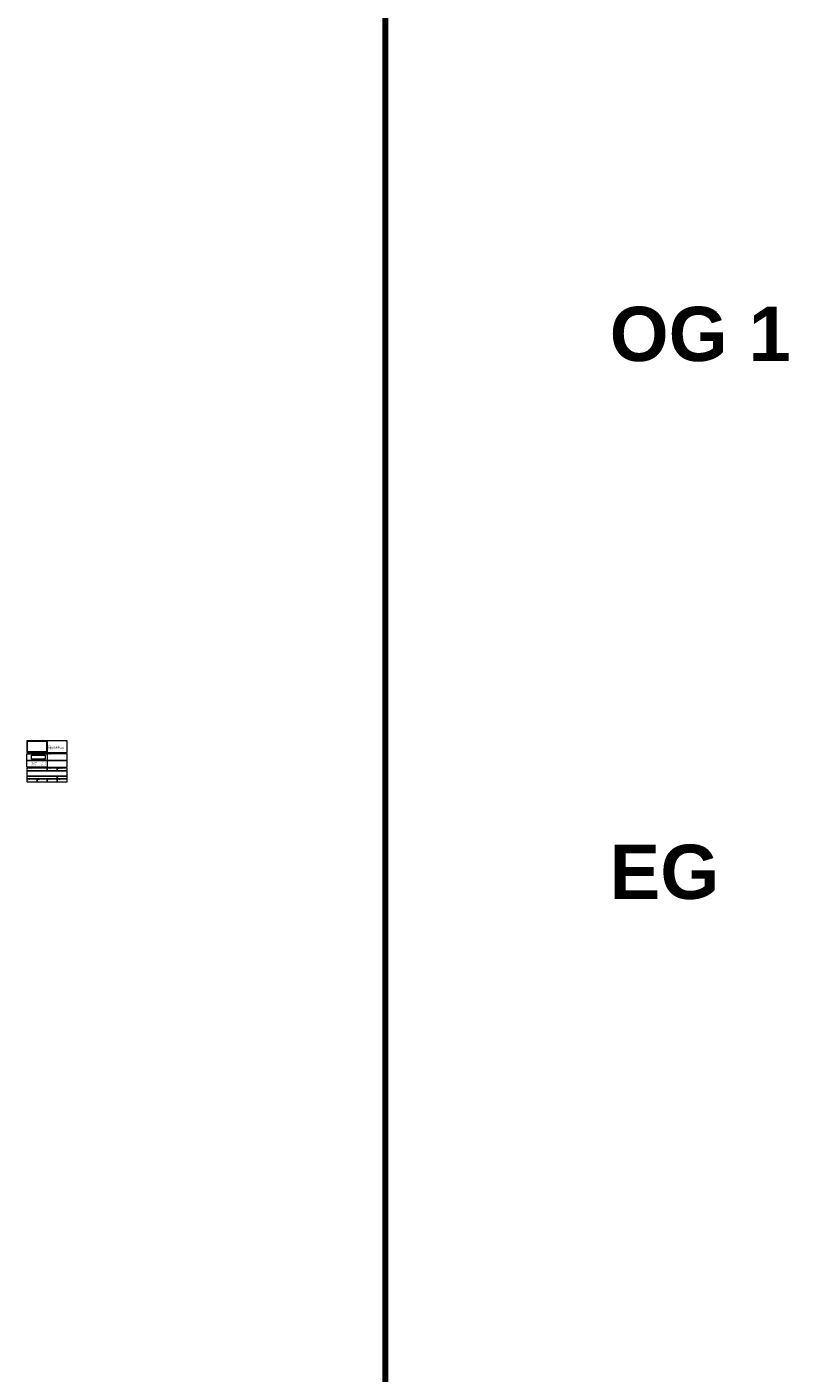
# Model space of a CAD drawing. Header units: metres. Extents: x 0.4 to 30.1, y -10.7 to 8.6.
# Tile 7 of 256: x 0.4 to 3.9, y -3 to 3. Entities that reach past the tile are written whole.
import ezdxf

# ---------------------------------------------------------------- set-up
doc = ezdxf.new("R2010")
doc.units = ezdxf.units.M
doc.header["$XCLIPFRAME"] = 0
for name, color, linetype, lineweight in [('_Bodenaufbauten 20230510 (2D)', 7, 'Continuous', 9), ('_Plankopf (3D)', 7, 'Continuous', 9), ('Bemaßung-Bemaßung', 7, 'Continuous', 9), ('Keine', 7, 'Continuous', 9)]:
    doc.layers.add(name, color=color, linetype=linetype, lineweight=lineweight)
doc.layers.add('DIN 277-Nettoraumfläche-Nutzflächen', color=7, linetype='Continuous', lineweight=5, true_color=0xd9d9d9)
doc.styles.add('Arial', font='arial.ttf')
doc.styles.add('Arial (bold)', font='arialbd.ttf')
doc.styles.add('Arial Narrow', font='ARIALN.TTF')
picture_1 = doc.add_image_def('image1.png', size_in_pixel=(1587, 454))
picture_2 = doc.add_image_def('image2.jpg', size_in_pixel=(1200, 801))

# ---------------------------------------------------------------- blocks, each defined once
blk = doc.blocks.new('Group-100')
at = {"layer": 'Keine', "transparency": 33554687, "line_spacing_factor": 0.969122, "style": 'Arial'}
for s, insert, char_height, attachment_point in [('AV1  ARCHITEKTEN  GmbH', (0.4209, -0.3003), 0.003531, 7), ('www.av1architekten.de', (0.4209, -0.3099), 0.001765, 1), ('67655 Kaiserslautern', (0.4209, -0.3071), 0.001765, 1), ('Kanalstr. 75', (0.4209, -0.3042), 0.001765, 1), ('kh-l.coesfeld@av1architekten.de', (0.4848, -0.3099), 0.001765, 3), ('F  0631-341 099-69', (0.4848, -0.3071), 0.001765, 3), ('T  0631-341 099-0', (0.4848, -0.3042), 0.001765, 3)]:
    blk.add_mtext(s, dxfattribs=dict(at, insert=insert, char_height=char_height, attachment_point=attachment_point))
at = {"layer": 'Keine', "transparency": 33554687, "insert": (0.4209, -0.301), "char_height": 0.002017, "width": 0.063943, "attachment_point": 1, "line_spacing_factor": 0.969122, "style": 'Arial'}
blk.add_mtext("Dujmovic'                      Schanné                       Urig", dxfattribs=at)
blk = doc.blocks.new('Plankopf (3D)')
at = {"layer": 'Keine', "linetype": 'Continuous', "flags": 128}
for points in [[(0.49, -0.2), (0.4, -0.2), (0.4, -0.253), (0.49, -0.253)], [(0.58, -0.2), (0.49, -0.2), (0.49, -0.253), (0.58, -0.253)], [(0.4, -0.258), (0.49, -0.258), (0.49, -0.288), (0.4, -0.288)], [(0.4, -0.288), (0.49, -0.288), (0.49, -0.318), (0.4, -0.318)], [(0.58, -0.258), (0.49, -0.258), (0.49, -0.288), (0.58, -0.288)], [(0.58, -0.288), (0.49, -0.288), (0.49, -0.318), (0.58, -0.318)], [(0.49, -0.323), (0.4, -0.323), (0.4, -0.335), (0.49, -0.335)], [(0.58, -0.335), (0.4, -0.335), (0.4, -0.359), (0.58, -0.359)], [(0.535, -0.359), (0.4, -0.359), (0.4, -0.371), (0.535, -0.371)], [(0.535, -0.323), (0.49, -0.323), (0.49, -0.335), (0.535, -0.335)], [(0.58, -0.323), (0.535, -0.323), (0.535, -0.335), (0.58, -0.335)], [(0.58, -0.359), (0.535, -0.359), (0.535, -0.371), (0.58, -0.371)], [(0.445, -0.371), (0.4, -0.371), (0.4, -0.383), (0.445, -0.383)], [(0.49, -0.371), (0.445, -0.371), (0.445, -0.383), (0.49, -0.383)], [(0.535, -0.371), (0.49, -0.371), (0.49, -0.383), (0.535, -0.383)], [(0.58, -0.371), (0.535, -0.371), (0.535, -0.383), (0.58, -0.383)]]:
    blk.add_lwpolyline(points, close=True, dxfattribs=at)
at = {"layer": 'DIN 277-Nettoraumfläche-Nutzflächen'}
blk.add_blockref('Group-100', (0, 0), dxfattribs=at)
at = {"layer": 'Keine', "color": 7, "transparency": 33554687}
for s, insert, char_height, attachment_point, line_spacing_factor, style in [('PROJEKT', (0.4913, -0.223), 0.00202, 1, 0.994404, 'Arial Narrow'), ('KREISHAUS I - ERWEITERUNG \\PFÜR KREISSTELLE UND VERWALTUNG\\PIN COESFELD', (0.4913, -0.2265), 0.002774, 1, 0.994404, 'Arial (bold)'), ('17.07.2025', (0.4012, -0.3785), 0.00202, 4, 0.969122, 'Arial')]:
    blk.add_mtext(s, dxfattribs=dict(at, insert=insert, char_height=char_height, attachment_point=attachment_point, line_spacing_factor=line_spacing_factor, style=style))
at = {"layer": 'Keine', "transparency": 33554687}
for s, insert, char_height, attachment_point, line_spacing_factor, style in [('ARCHITEKT ', (0.4012, -0.29), 0.00252, 1, 0.994404, 'Arial Narrow'), ('BAUHERR', (0.4012, -0.26), 0.00252, 1, 0.994404, 'Arial Narrow'), ('Unterschrift', (0.4913, -0.26), 0.002522, 1, 0.994404, 'Arial Narrow'), ('Unterschrift', (0.4913, -0.29), 0.002522, 1, 0.994404, 'Arial Narrow'), ('PLANUNGSSTUFE', (0.4012, -0.3249), 0.002017, 1, 0.994404, 'Arial Narrow'), ('PLANBEZEICHNUNG', (0.4012, -0.3369), 0.002017, 1, 0.994404, 'Arial Narrow'), ('PLANGRÖSSE', (0.4913, -0.3249), 0.00202, 1, 0.994404, 'Arial Narrow'), ('1189 x 841 mm', (0.4913, -0.3329), 0.002522, 7, 0.969122, 'Arial'), ('PLANGRUNDLAGE', (0.5363, -0.3249), 0.002017, 1, 0.994404, 'Arial Narrow'), ('PLAN-NR', (0.4012, -0.3609), 0.00202, 1, 0.994404, 'Arial Narrow'), ('DATUM', (0.4012, -0.3729), 0.00202, 1, 0.994404, 'Arial Narrow'), ('BEARB.', (0.4463, -0.3729), 0.00202, 1, 0.994404, 'Arial Narrow'), ('GEPRÜFT', (0.4913, -0.3729), 0.00202, 1, 0.994404, 'Arial Narrow'), ('INDEX', (0.5363, -0.3609), 0.00202, 1, 0.994404, 'Arial Narrow'), ('MASSSTAB', (0.5363, -0.3729), 0.00202, 1, 0.994404, 'Arial Narrow')]:
    blk.add_mtext(s, dxfattribs=dict(at, insert=insert, char_height=char_height, attachment_point=attachment_point, line_spacing_factor=line_spacing_factor, style=style))
at = {"layer": 'Bemaßung-Bemaßung'}
image = blk.add_image(picture_2, insert=(0.4025, -0.2505), size_in_units=(0.085, 0.0567), dxfattribs=at)
image.set_boundary_path([(-0.5, 122.9), (1199.5, 122.9), (1199.5, 800.5), (-0.5, 800.5), (-0.5, 122.9)])
at = {"layer": 'Keine', "transparency": 33554687}
image = blk.add_image(picture_1, insert=(0.4191, -0.2818), size_in_units=(0.0612, 0.0175), dxfattribs=at)
image.set_boundary_path([(46.4, -0.5), (1608, -0.5), (1608, 453.5), (46.4, 453.5), (46.4, -0.5)])
image.dxf.flags = 15
blk = doc.blocks.new('Bodenaufbauten 20230510 (2D)')
at = {"layer": 'Keine', "color": 3, "linetype": 'Continuous', "lineweight": 200, "true_color": 0x00ff00, "flags": 128}
blk.add_lwpolyline([(2, 8.6), (23.95, 8.6), (23.95, -8.79971), (2, -8.79971)], close=True, dxfattribs=at)
at = {"layer": 'Keine', "color": 7, "transparency": 33554687, "char_height": 0.242094, "attachment_point": 1, "line_spacing_factor": 0.967367, "style": 'Arial (bold)'}
for s, insert in [('OG 1 ', (3, 1.73588)), ('EG ', (3, -0.66412))]:
    blk.add_mtext(s, dxfattribs=dict(at, insert=insert))

msp = doc.modelspace()

# ---------------------------------------------------------------- block references
at = {"layer": '_Bodenaufbauten 20230510 (2D)'}
msp.add_blockref('Bodenaufbauten 20230510 (2D)', (0, 0), dxfattribs=at)
at = {"layer": '_Plankopf (3D)'}
msp.add_blockref('Plankopf (3D)', (0, 0), dxfattribs=at)

doc.saveas('drawing.dxf')
